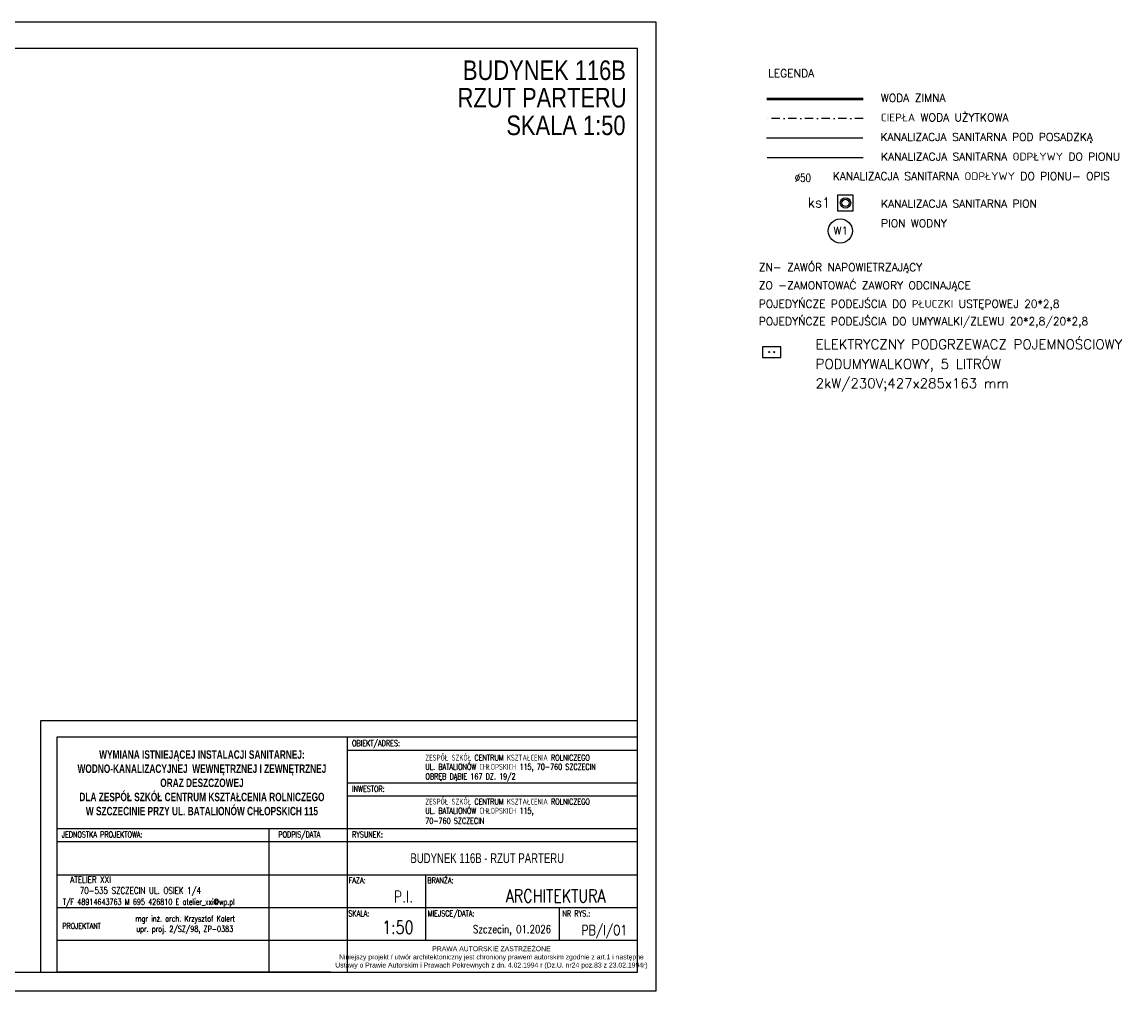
# Model space of a CAD drawing. Header units: millimetres. Extents: x -1456 to 1364, y 9 to 1494.
# Tile 2 of 2: x -328 to 1364, y 9 to 1494. Entities that reach past the tile are written whole.
import ezdxf
from ezdxf.enums import TextEntityAlignment as Align

# ---------------------------------------------------------------- set-up
doc = ezdxf.new("R2010")
doc.units = ezdxf.units.MM
doc.linetypes.add('DASHDOT', pattern=[25.4, 12.7, -6.35, 0, -6.35])
doc.layers.get('0').update_dxf_attribs({"color": 252})
for name, color, linetype in [('1-OPIS', 252, 'Continuous'), ('IS cwu', 3, 'DASHDOT'), ('IS kan odp', 36, 'Continuous'), ('IS kan odp opis', 7, 'Continuous'), ('IS kan opis', 7, 'Continuous'), ('IS KAN_S_OPIS', 2, 'Continuous'), ('IS KAN_SAN_RURY', 1, 'Continuous'), ('IS PODGRZEWACZE', 6, 'Continuous'), ('IS WODA opis', 2, 'Continuous'), ('TABELKA', 252, 'Continuous')]:
    doc.layers.add(name, color=color, linetype=linetype)
doc.layers.add('IS obudowy', color=2, linetype='Continuous', plot=False)
doc.layers.add('IS w', color=5, linetype='Continuous', lineweight=50)
doc.styles.add('ARIAL', font='arial.ttf', dxfattribs={"width": 0.8})
doc.styles.add('ROMANS', font='romans.shx', dxfattribs={"width": 0.75})
doc.styles.add('STYLE2', font='romans.shx', dxfattribs={"width": 0.9})
doc.styles.add('STYLE3', font='arial.ttf', dxfattribs={"width": 0.7})
doc.styles.add('STYLE5PRAWA', font='arial.ttf', dxfattribs={"width": 0.8})
doc.styles.add('TECH', font='simplex.shx')

# ---------------------------------------------------------------- blocks, each defined once
blk = doc.blocks.new('PRAWAAUTOR1')
at = {"insert": (442.9577984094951, 174.1500318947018), "char_height": 7.5, "width": 500, "attachment_point": 5, "style": 'STYLE5PRAWA'}
blk.add_mtext('\\fArial|b0|i0|c238|p34;PRAWA AUTORSKIE ZASTRZEŻONE\\PNiniejszy projekt / utwór architektoniczny jest chroniony prawem autorskim zgodnie z art.1 i następne \\PUstawy o Prawie Autorskim i Prawach Pokrewnych z dn. 4.02.1994 r (Dz.U. nr24 poz.83 z 23.02.1994r)', dxfattribs=at)

msp = doc.modelspace()

# ---------------------------------------------------------------- hatches: boundary and pattern name
h = msp.add_hatch(color=7)
h.dxf.hatch_style = 2
h.paths.add_polyline_path([(306.28684, 28.112861), (306.28684, 28.077583)])
h = msp.add_hatch(color=7)
h.paths.add_polyline_path([(307.1483, 28.112861), (307.1483, 28.077583)])
h.paths.add_polyline_path([(307.1483, 28.077583), (307.1483, 28.108451)])
h = msp.add_hatch(color=7)
h.paths.add_polyline_path([(308.407357, 28.148139), (308.407357, 28.112861)])
h.paths.add_polyline_path([(308.407357, 28.112861), (308.407357, 28.077583)])
h = msp.add_hatch(color=7)
h.paths.add_polyline_path([(309.070019, 28.077583), (309.070019, 28.108451)])
h.paths.add_polyline_path([(309.070019, 28.077583), (309.070019, 28.108451)])
h = msp.add_hatch(color=7)
h.dxf.hatch_style = 2
h.paths.add_polyline_path([(311.389335, 28.112861), (311.389335, 28.077583)])
h = msp.add_hatch(color=7)
h.paths.add_polyline_path([(312.184529, 28.112861), (312.184529, 28.077583)])
h.paths.add_polyline_path([(312.184529, 28.077583), (312.184529, 28.108451)])
h = msp.add_hatch(color=7)
h.paths.add_polyline_path([(331.648235, 25.922111), (331.648235, 25.886833)])
h.paths.add_polyline_path([(331.648235, 25.922111), (331.648235, 25.886833)])
h = msp.add_hatch(color=7)
h.dxf.hatch_style = 2
h.paths.add_polyline_path([(332.907292, 25.922111), (332.907292, 25.886833)])
h = msp.add_hatch(color=7)
h.paths.add_polyline_path([(335.160342, 25.957389), (335.160342, 25.922111)])
h.paths.add_polyline_path([(335.160342, 25.922111), (335.160342, 25.886833)])
h = msp.add_hatch(color=7)
h.dxf.hatch_style = 2
h.paths.add_polyline_path([(336.949529, 25.957389), (336.949529, 25.886833)])
h = msp.add_hatch(color=7)
h.paths.add_polyline_path([(306.085275, 14.449778), (306.085275, 14.4145)])
h.paths.add_polyline_path([(306.085275, 14.449778), (306.085275, 14.4145)])
h = msp.add_hatch(color=7)
h.dxf.hatch_style = 2
h.paths.add_polyline_path([(307.344332, 14.449778), (307.344332, 14.4145)])
h = msp.add_hatch(color=7)
h.dxf.hatch_style = 2
h.paths.add_polyline_path([(312.181763, 14.449778), (312.181763, 14.4145)])
h = msp.add_hatch(color=7)
h.paths.add_polyline_path([(314.567345, 14.485056), (314.567345, 14.449778)])
h.paths.add_polyline_path([(314.567345, 14.449778), (314.567345, 14.4145)])

# ---------------------------------------------------------------- linework, layer by layer
at = {"layer": 'IS cwu'}
msp.add_line((961.1680553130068, 1346.351338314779), (813.6198458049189, 1346.351338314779), dxfattribs=at)
at = {"layer": 'IS kan odp', "ltscale": 50}
msp.add_line((961.4909655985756, 1286.351338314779), (813.9427560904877, 1286.351338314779), dxfattribs=at)
at = {"layer": 'IS KAN_SAN_RURY'}
msp.add_line((960.845145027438, 1316.351338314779), (813.2969355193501, 1316.351338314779), dxfattribs=at)
at = {"layer": 'IS KAN_SAN_RURY', "linetype": 'Continuous'}
for radius in [8, 5.500000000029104]:
    msp.add_circle((934.1548988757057, 1217.169923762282), radius, dxfattribs=at)
at = {"layer": 'IS obudowy'}
msp.add_lwpolyline([(922.1548988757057, 1205.169923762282), (946.1548988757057, 1205.169923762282), (946.1548988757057, 1229.169923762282), (922.1548988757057, 1229.169923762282)], close=True, dxfattribs=at)
at = {"layer": 'IS PODGRZEWACZE'}
msp.add_lwpolyline([(835.2167441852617, 980.3971839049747), (835.2167441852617, 996.6971839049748), (806.7167441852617, 996.6971839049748), (806.7167441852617, 980.3971839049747)], close=True, dxfattribs=at)
for centre in [(816.9667441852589, 988.5471839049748), (824.9667441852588, 988.5471839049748)]:
    msp.add_circle(centre, 0.7792294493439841, dxfattribs=at)
at = {"layer": 'IS w'}
msp.add_line((961.1680553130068, 1376.351338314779), (813.6198458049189, 1376.351338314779), dxfattribs=at)
at = {"layer": 'IS WODA opis'}
msp.add_circle((926.2494546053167, 1174.144157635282), 18.40845557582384, dxfattribs=at)
at = {"layer": 'TABELKA'}
for p, q in [((615.2311557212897, 423.2282752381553), (-299.7688442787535, 423.2282752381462)), ((-299.7688442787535, 423.2282752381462), (-299.768844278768, 38.02137589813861)), ((615.2311557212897, 398.2282752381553), (-274.7688442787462, 398.228275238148)), ((-274.7688442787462, 398.228275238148), (-274.768844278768, 38.02137589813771)), ((170.2311557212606, 398.2282752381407), (170.2311557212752, 38.02137589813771)), ((615.2311557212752, 87.38576472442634), (615.2311557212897, 398.2282752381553)), ((615.2311557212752, 38.02137589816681), (615.2311557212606, 398.2282752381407)), ((615.2311557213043, 38.02137589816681), (615.2311557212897, 398.228275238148)), ((615.2311557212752, 87.38576472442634), (615.2311557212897, 398.2282752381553)), ((615.2311557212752, 38.02137589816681), (615.2311557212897, 398.2282752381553)), ((170.2311557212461, 378.2282752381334), (615.2311557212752, 378.2282752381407)), ((170.2311557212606, 328.2282752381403), (615.2311557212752, 328.2282752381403)), ((170.2311557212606, 308.2282752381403), (615.2311557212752, 308.2282752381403)), ((-274.768844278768, 258.228275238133), (615.2311557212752, 258.2282752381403)), ((-274.7688442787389, 258.2282752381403), (170.2311557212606, 258.2282752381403)), ((50.23115572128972, 258.2282752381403), (50.23115572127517, 38.02137589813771)), ((-274.768844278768, 238.228275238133), (615.2311557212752, 238.2282752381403)), ((-274.7688442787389, 238.2282752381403), (170.2311557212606, 238.2282752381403)), ((-274.768844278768, 187.3857647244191), (615.2311557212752, 187.3857647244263)), ((290.2311557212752, 187.3857647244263), (290.2311557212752, 87.38576472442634)), ((290.2311557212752, 187.3857647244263), (290.2311557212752, 87.38576472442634)), ((-274.768844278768, 137.3857647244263), (615.2311557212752, 137.3857647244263)), ((-274.7688442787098, 137.3857647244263), (170.2311557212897, 137.3857647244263)), ((495.2311557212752, 137.3857647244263), (495.2311557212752, 87.38576472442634)), ((-274.768844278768, 87.38576472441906), (615.2311557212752, 87.38576472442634)), ((-274.7688442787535, 87.38576472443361), (615.2311557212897, 87.38576472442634)), ((145.2311557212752, 38.02137589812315), (-274.768844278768, 38.02137589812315)), ((-274.7688442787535, 38.02137589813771), (615.2311557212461, 38.02137589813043))]:
    msp.add_line(p, q, dxfattribs=at)
for points in [[(-1456.191764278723, 1494.356526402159), (-1456.191764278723, 9.356526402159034), (643.8082357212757, 9.356526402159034), (643.8082357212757, 1494.356526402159)], [(-1456.191764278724, 1494.356526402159), (-1456.191764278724, 9.356526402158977), (643.8082357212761, 9.356526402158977), (643.8082357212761, 1494.356526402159)], [(-1378.391414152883, 38.02137589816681), (615.231155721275, 38.02137589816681), (615.231155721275, 1454.011433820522), (-1378.391414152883, 1454.011433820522)]]:
    msp.add_lwpolyline(points, close=True, dxfattribs=at)

# ---------------------------------------------------------------- block references
msp.add_blockref('PRAWAAUTOR1', (-51.47834009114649, -113.80333217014), dxfattribs=at)

# ---------------------------------------------------------------- texts
at = {"layer": '1-OPIS', "char_height": 30, "width": 466.1489918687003, "attachment_point": 5, "style": 'ARIAL'}
for s, insert in [('{\\fArial|b0|i0|c0|p0;BUDYNEK 116B}', (472.6563612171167, 1420.367728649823)), ('{\\fArial|b0|i0|c0;RZUT PARTERU}', (469.1318941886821, 1378.259758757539)), ('{\\fArial|b0|i0|c0|p0;SKALA 1:50}', (505.6886441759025, 1335.886091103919))]:
    msp.add_mtext(s, dxfattribs=dict(at, insert=insert))
at = {"layer": 'IS kan odp opis', "style": 'TECH', "width": 0.8000000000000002}
msp.add_text('%%C50', height=12, dxfattribs=at).set_placement((856.5205778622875, 1249.647447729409))
at = {"layer": 'IS kan opis', "style": 'TECH'}
msp.add_text('ks1', height=15, dxfattribs=at).set_placement((876.299345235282, 1210.267988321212))
at = {"layer": 'IS KAN_S_OPIS', "style": 'TECH'}
for s, p in [('LEGENDA', (815.5856349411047, 1409.957474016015)), ('WODA ZIMNA', (988.2411277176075, 1372.175502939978)), ('CIEPŁA WODA UŻYTKOWA', (988.2411277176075, 1342.175502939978)), ('KANALIZACJA SANITARNA POD POSADZKĄ', (987.9182174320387, 1312.175502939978)), ('KANALIZACJA SANITARNA ODPŁYWY DO PIONU', (988.5640380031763, 1282.175502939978)), ('KANALIZACJA SANITARNA ODPŁYWY DO PIONU- OPIS', (914.7899332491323, 1252.175502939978)), ('KANALIZACJA SANITARNA PION', (988.5640380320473, 1209.981450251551)), ('PION WODNY', (988.5640380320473, 1179.981450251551)), ('ZN- ZAWÓR NAPOWIETRZAJĄCY', (801.2958227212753, 1112.61731713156)), ('ZO -ZAMONTOWAĆ ZAWORY ODCINAJĄCE ', (801.2958227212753, 1084.737294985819)), ('POJEDYŃCZE PODEJŚCIA DO PŁUCZKI USTĘPOWEJ 20*2,8', (801.2958227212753, 1056.473699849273)), ('POJEDYŃCZE PODEJŚCIA DO UMYWALKI/ZLEWU 20*2,8/20*2,8', (801.2958227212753, 1029.828353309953))]:
    msp.add_text(s, height=12, dxfattribs=at).set_placement(p)
at = {"layer": 'IS WODA opis', "style": 'TECH'}
for s, height, p in [('W1', 12, (915.8113294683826, 1168.538754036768)), ('ELEKTRYCZNY PODGRZEWACZ POJEMNOŚCIOWY', 14.99999999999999, (888.4249171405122, 992.859694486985)), ('PODUMYWALKOWY, 5 LITRÓW ', 14.99999999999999, (888.4249171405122, 962.8871386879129)), ('2kW/230V;427x285x163 mm', 14.99999999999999, (888.4249171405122, 933.192677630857))]:
    msp.add_text(s, height=height, dxfattribs=at).set_placement(p)
at = {"layer": 'TABELKA', "width": 0.8}
for s, style, p in [('OBIEKT/ADRES:', 'ROMANS', (177.8208952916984, 384.5597752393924)), ('ZESPÓŁ SZKÓŁ CENTRUM KSZTAŁCENIA ROLNICZEGO', 'ROMANS', (290.0995862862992, 362.3545356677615)), ('UL. BATALIONÓW CHŁOPSKICH 115, 70-760 SZCZECIN  ', 'ROMANS', (290.0139995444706, 348.3274133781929)), ('OBRĘB DĄBIE 167 DZ. 19/2', 'ROMANS', (290.3283763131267, 333.5564403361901)), ('INWESTOR:', 'ROMANS', (177.8208952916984, 314.559775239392)), ('ZESPÓŁ SZKÓŁ CENTRUM KSZTAŁCENIA ROLNICZEGO', 'ROMANS', (290.0995862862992, 295.0314198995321)), ('UL. BATALIONÓW CHŁOPSKICH 115, ', 'ROMANS', (290.0139995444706, 281.0042976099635)), ('70-760 SZCZECIN  ', 'ROMANS', (290.0139995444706, 265.5449149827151)), ('PODPIS/DATA', 'ROMANS', (64.87027871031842, 244.559775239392)), ('JEDNOSTKA PROJEKTOWA:', 'ROMANS', (-267.1791047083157, 244.559775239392)), ('RYSUNEK:', 'ROMANS', (177.8208952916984, 244.559775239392)), ('FAZA:', 'ROMANS', (172.6012477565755, 174.3446593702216)), ('BRANŻA:', 'ROMANS', (293.2439921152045, 174.3446593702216)), ('T/F 48914643763 M 695 426810 E atelier_xxi@wp.pl', 'ROMANS', (-265.5377366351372, 141.3834800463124)), ('mgr inż. arch. Krzysztof Kalert', 'STYLE2', (-154.0890666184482, 115.6432658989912)), ('SKALA:', 'ROMANS', (172.1277477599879, 123.6201088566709)), ('MIEJSCE/DATA:', 'ROMANS', (293.8469921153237, 123.6201088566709)), ('NR RYS.:', 'ROMANS', (500.3276557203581, 123.5173152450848)), ('PROJEKTANT', 'STYLE2', (-266.451270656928, 104.4575247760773)), ('upr. proj. 2/SZ/98, ZP-0383', 'STYLE2', (-152.854089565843, 99.86796274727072))]:
    msp.add_text(s, height=9, dxfattribs=dict(at, style=style)).set_placement(p)
at = {"layer": 'TABELKA', "style": 'ROMANS', "width": 0.8}
for s, height, p in [('ATELIER XXI ', 10, (-186.2996413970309, 174.8270199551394)), ('70-535 SZCZECIN UL. OSIEK 1/4', 10, (-53.70208304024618, 158.2081911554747)), ('P.I.', 17.49999999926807, (271.3713464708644, 145.1363484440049)), ('ARCHITEKTURA', 20, (566.4144356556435, 145.0402229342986)), ('1:50', 20, (272.0056557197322, 96.89126472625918)), ('Szczecin, 01.2026', 12, (482.8556557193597, 98.00526472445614)), ('PB/I/O1', 14.99999999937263, (599.6094043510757, 95.00644523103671))]:
    msp.add_text(s, height=height, dxfattribs=at).set_placement(p, align=Align.RIGHT)
at = {"layer": 'TABELKA', "insert": (-52.26884427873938, 328.2282752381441), "char_height": 13, "width": 445.0000000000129, "attachment_point": 5, "style": 'STYLE3'}
msp.add_mtext('{\\fArial|b1|i0|c238|p34;WYMIANA ISTNIEJĄCEJ INSTALACJI SANITARNEJ: WODNO-KANALIZACYJNEJ  WEWNĘTRZNEJ I ZEWNĘTRZNEJ  \\PORAZ DESZCZOWEJ \\PDLA ZESP\\fArial|b1|i0|c0|p34;Ó\\fArial|b1|i0|c238|p34;Ł SZK\\fArial|b1|i0|c0|p34;Ó\\fArial|b1|i0|c238|p34;Ł CENTRUM KSZTAŁCENIA ROLNICZEGO \\PW SZCZECINIE PRZY UL. BATALION\\fArial|b1|i0|c0|p34;Ó\\fArial|b1|i0|c238|p34;W CHŁOPSKICH 115}', dxfattribs=at)
at = {"layer": 'TABELKA', "insert": (267.2680024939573, 220.3514791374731), "char_height": 15, "attachment_point": 1, "style": 'STYLE3'}
msp.add_mtext('{\\fArial|b0|i0|c0|p0;BUDYNEK 116B - RZUT PARTERU}', dxfattribs=at)

doc.saveas('drawing.dxf')
